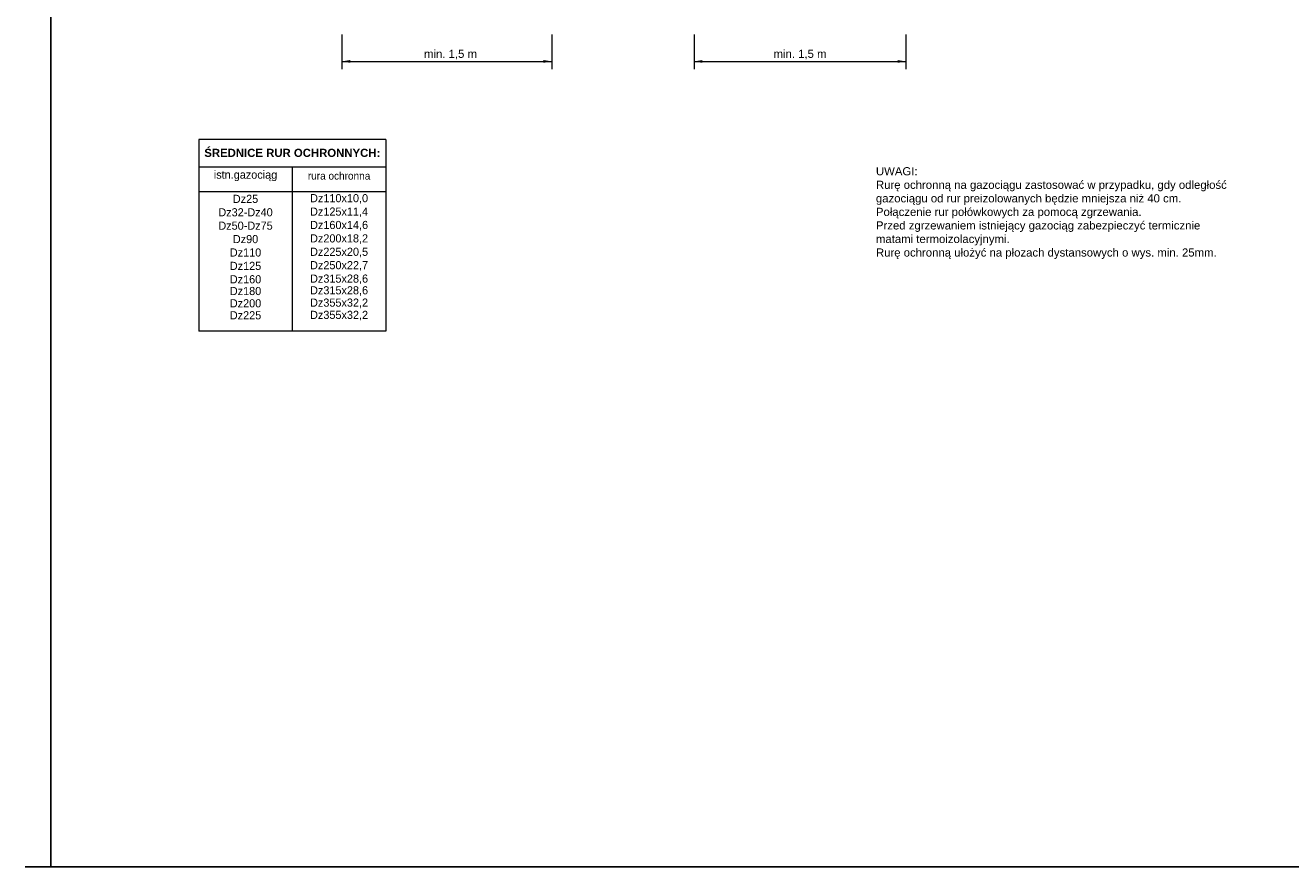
# Model space of a CAD drawing. Extents: x 6567519 to 6569315, y 5583523 to 5585607.
# Tile 48 of 67: x 6569112 to 6569213, y 5583951 to 5584019. Entities that reach past the tile are written whole.
import ezdxf

# ---------------------------------------------------------------- set-up
doc = ezdxf.new("R2010")
doc.units = 0
for name, color, linetype, lineweight in [('!Opisy', 160, 'CONTINUOUS', 9), ('!Rzutnia', 7, 'CONTINUOUS', 5), ('!Wymiarowanie', 7, 'CONTINUOUS', 9), ('pomocnicza', 140, 'CONTINUOUS', 30)]:
    doc.layers.add(name, color=color, linetype=linetype, lineweight=lineweight)
doc.styles.add('styl1', font='arial.ttf', dxfattribs={"height": 1.1})

msp = doc.modelspace()

# ---------------------------------------------------------------- linework, layer by layer
at = {"layer": '!Rzutnia'}
for p, q in [((6569141.099, 5584009.644), (6569126.139, 5584009.644)), ((6569126.139, 5584009.644), (6569126.139, 5583994.327)), ((6569141.099, 5584009.644), (6569141.099, 5583994.327)), ((6569141.099, 5584007.433), (6569126.139, 5584007.433)), ((6569133.619, 5584007.433), (6569133.619, 5583994.327)), ((6569141.099, 5584005.472), (6569126.139, 5584005.472)), ((6569141.099, 5583994.327), (6569126.139, 5583994.327))]:
    msp.add_line(p, q, dxfattribs=at)
at = {"layer": '!Wymiarowanie'}
for p, q in [((6569137.578, 5584018.065), (6569137.578, 5584015.272)), ((6569154.372, 5584018.065), (6569154.372, 5584015.272)), ((6569165.747, 5584018.065), (6569165.747, 5584015.272)), ((6569182.69, 5584018.065), (6569182.69, 5584015.272)), ((6569137.578, 5584015.902), (6569154.372, 5584015.902)), ((6569165.747, 5584015.902), (6569182.69, 5584015.902))]:
    msp.add_line(p, q, dxfattribs=at)
for points in [[(6569138.248, 5584016.013), (6569138.248, 5584015.79), (6569137.578, 5584015.902)], [(6569153.702, 5584016.013), (6569153.702, 5584015.79), (6569154.372, 5584015.902)], [(6569166.416, 5584016.013), (6569166.416, 5584015.79), (6569165.747, 5584015.902)], [(6569182.021, 5584016.013), (6569182.021, 5584015.79), (6569182.69, 5584015.902)]]:
    msp.add_solid(points, dxfattribs=at)
at = {"layer": 'pomocnicza', "color": 3, "lineweight": 25}
for p, q in [((6569114.308, 5583951.469), (6569114.308, 5584087.235)), ((6569112.268, 5583951.469), (6569314.413, 5583951.469))]:
    msp.add_line(p, q, dxfattribs=at)

# ---------------------------------------------------------------- texts
at = {"layer": '!Opisy', "char_height": 0.65, "style": 'styl1'}
for s, insert, width, attachment_point in [('min. 1,5 m', (6569146.272, 5584016.451), 9.19941, 5), ('min. 1,5 m', (6569174.221, 5584016.451), 9.19941, 5), ('UWAGI:\\PRurę ochronną na gazociągu zastosować w przypadku, gdy odległość gazociągu od rur preizolowanych będzie mniejsza niż 40 cm.\\PPołączenie rur połówkowych za pomocą zgrzewania.\\PPrzed zgrzewaniem istniejący gazociąg zabezpieczyć termicznie matami termoizolacyjnymi.\\PRurę ochronną ułożyć na płozach dystansowych o wys. min. 25mm.', (6569180.292, 5584003.766), 28.81162, 4)]:
    msp.add_mtext(s, dxfattribs=dict(at, insert=insert, width=width, attachment_point=attachment_point))
at = {"layer": '!Rzutnia', "attachment_point": 5}
for s, insert, char_height, width in [('{\\fArial|b1|i0|c238|p34;ŚREDNICE RUR OCHRONNYCH:}', (6569133.619, 5584008.583), 0.65, 14.95948), ('istn.gazociąg', (6569129.879, 5584006.744), 0.65, 7.47974), ('rura ochronna', (6569137.359, 5584006.744), 0.6, 7.47974), ('Dz25', (6569129.879, 5584004.901), 0.65, 7.47974), ('Dz110x10,0', (6569137.359, 5584004.901), 0.65, 7.47974), ('Dz32-Dz40', (6569129.879, 5584003.828), 0.65, 7.47974), ('Dz125x11,4', (6569137.359, 5584003.828), 0.65, 7.47974), ('Dz50-Dz75', (6569129.879, 5584002.756), 0.65, 7.47974), ('Dz160x14,6', (6569137.359, 5584002.756), 0.65, 7.47974), ('Dz90', (6569129.879, 5584001.683), 0.65, 7.47974), ('Dz200x18,2', (6569137.359, 5584001.683), 0.65, 7.47974), ('Dz110', (6569129.879, 5584000.611), 0.65, 7.47974), ('Dz225x20,5', (6569137.359, 5584000.611), 0.65, 7.47974), ('Dz125', (6569129.879, 5583999.538), 0.65, 7.47974), ('Dz250x22,7', (6569137.359, 5583999.538), 0.65, 7.47974), ('Dz160', (6569129.879, 5583998.466), 0.65, 7.47974), ('Dz315x28,6', (6569137.359, 5583998.466), 0.65, 7.47974), ('Dz180', (6569129.879, 5583997.528), 0.65, 7.47974), ('Dz315x28,6', (6569137.359, 5583997.528), 0.65, 7.47974), ('Dz200', (6569129.879, 5583996.545), 0.65, 7.47974), ('Dz355x32,2', (6569137.359, 5583996.545), 0.65, 7.47974), ('Dz225', (6569129.879, 5583995.585), 0.65, 7.47974), ('Dz355x32,2', (6569137.359, 5583995.562), 0.65, 7.47974)]:
    msp.add_mtext(s, dxfattribs=dict(at, insert=insert, char_height=char_height, width=width))

doc.saveas('drawing.dxf')
